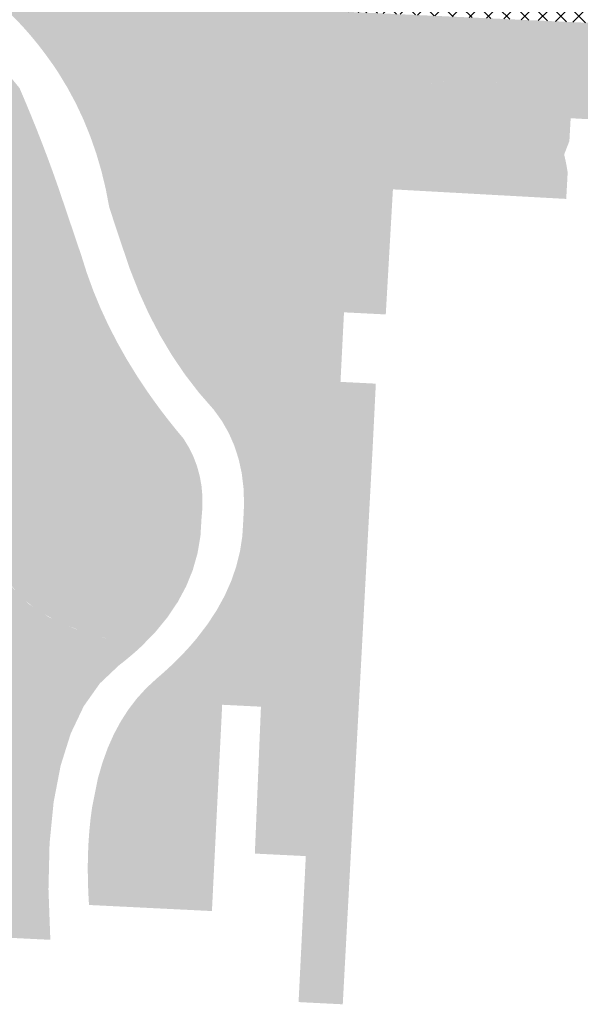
# Model space of a CAD drawing. Header units: millimetres. Extents: x 32690613 to 32694392, y 5343730 to 5344753.
# Tile 8 of 170: x 32692308 to 32692329, y 5344128 to 5344165. Entities that reach past the tile are written whole.
import ezdxf

# ---------------------------------------------------------------- set-up
doc = ezdxf.new("R2010")
doc.units = ezdxf.units.MM
doc.header["$LTSCALE"] = 0.01
doc.layers.add('Gel-Rasengitter', color=105, linetype='Continuous', lineweight=5)
doc.layers.add('Veg-Gehoelzfl_H_gr3m', color=7, linetype='Continuous', lineweight=5, true_color=0xb5ff6b)
doc.layers.add('Veg-Rasen', color=7, linetype='Continuous', lineweight=5, true_color=0xb9f3a0)

msp = doc.modelspace()

# ---------------------------------------------------------------- hatches: boundary and pattern name
at = {"layer": 'Gel-Rasengitter'}
h = msp.add_hatch(dxfattribs=at)
h.set_pattern_fill('ANSI37', color=256, scale=0.15, style=0)
h.set_pattern_definition([(45, (32692692.89605, 5344273.37825), (-0.3367596, 0.3367596), []), (135, (32692692.89605, 5344273.37825), (-0.3367596, -0.3367596), [])])
h.paths.add_polyline_path([(32692294.579, 5344192.192), (32692294.579, 5344192.192, -0.106413), (32692296.655, 5344197.571), (32692296.655, 5344197.571), (32692296.247, 5344197.506), (32692295.872, 5344197.415), (32692295.527, 5344197.304), (32692295.21, 5344197.177), (32692294.918, 5344197.042), (32692294.65, 5344196.903), (32692294.403, 5344196.768), (32692294.175, 5344196.64), (32692293.962, 5344196.525), (32692293.764, 5344196.424), (32692293.577, 5344196.334), (32692293.4, 5344196.256), (32692293.23, 5344196.188), (32692293.066, 5344196.13), (32692292.905, 5344196.08), (32692292.745, 5344196.038), (32692292.583, 5344196.003), (32692292.416, 5344195.973), (32692292.241, 5344195.948), (32692292.053, 5344195.926), (32692291.85, 5344195.907), (32692291.627, 5344195.889), (32692291.381, 5344195.871), (32692291.108, 5344195.853), (32692290.635, 5344186.813), (32692290.169, 5344177.883), (32692289.989, 5344174.387), (32692289.861, 5344171.995), (32692284.489, 5344172.25, 0.413576), (32692276.283, 5344164.804), (32692281.443, 5344164.568, -0.2915), (32692285.17, 5344166.711), (32692330.498, 5344164.646), (32692348.609, 5344163.821), (32692389.016, 5344161.98), (32692393.461, 5344161.804), (32692414.464, 5344160.912), (32692414.557, 5344162.918), (32692350.52, 5344165.7), (32692349.189, 5344165.784), (32692349.335, 5344169.14), (32692330.805, 5344170.053), (32692293.892, 5344171.813), (32692293.97, 5344173.459), (32692293.367, 5344173.487), (32692294.019, 5344187.159), (32692294.042, 5344187.64), (32692294.16, 5344188.698), (32692294.367, 5344190.502), (32692294.428, 5344191.01)])
at = {"layer": 'Veg-Gehoelzfl_H_gr3m', "transparency": 33554687}
for points in [[(32692328.723, 5344158.114), (32692328.726, 5344158.114), (32692328.78, 5344159.097), (32692328.78, 5344159.097), (32692328.78, 5344159.098), (32692328.78, 5344159.099), (32692328.779, 5344159.099), (32692328.779, 5344159.1), (32692328.779, 5344159.1), (32692328.779, 5344159.101), (32692328.779, 5344159.102), (32692328.773, 5344159.142), (32692328.767, 5344159.183), (32692328.76, 5344159.223), (32692328.754, 5344159.263), (32692328.747, 5344159.302), (32692328.74, 5344159.341), (32692328.733, 5344159.381), (32692328.725, 5344159.42), (32692328.718, 5344159.458), (32692328.71, 5344159.497), (32692328.702, 5344159.535), (32692328.694, 5344159.573), (32692328.686, 5344159.61), (32692328.677, 5344159.648), (32692328.669, 5344159.685), (32692328.66, 5344159.722), (32692328.651, 5344159.759), (32692328.642, 5344159.795), (32692328.632, 5344159.832), (32692328.623, 5344159.868), (32692328.613, 5344159.904), (32692328.603, 5344159.939), (32692328.593, 5344159.975), (32692328.583, 5344160.01), (32692328.572, 5344160.044), (32692328.561, 5344160.079), (32692328.551, 5344160.113), (32692328.54, 5344160.148), (32692328.528, 5344160.182), (32692328.517, 5344160.215), (32692328.505, 5344160.249), (32692328.494, 5344160.282), (32692328.482, 5344160.315), (32692328.47, 5344160.347), (32692328.457, 5344160.38), (32692328.445, 5344160.412), (32692328.432, 5344160.444), (32692328.419, 5344160.476), (32692328.406, 5344160.507), (32692328.393, 5344160.539), (32692328.38, 5344160.57), (32692328.366, 5344160.601), (32692328.353, 5344160.631), (32692328.339, 5344160.662), (32692328.325, 5344160.692), (32692328.31, 5344160.721), (32692328.296, 5344160.751), (32692328.281, 5344160.781), (32692328.266, 5344160.81), (32692328.251, 5344160.839), (32692328.236, 5344160.867), (32692328.221, 5344160.896), (32692328.205, 5344160.924), (32692328.189, 5344160.952), (32692328.173, 5344160.98), (32692328.157, 5344161.007), (32692328.141, 5344161.034), (32692328.124, 5344161.061), (32692328.108, 5344161.088), (32692328.091, 5344161.115), (32692328.074, 5344161.141), (32692328.057, 5344161.167), (32692328.039, 5344161.193), (32692328.022, 5344161.218), (32692328.004, 5344161.244), (32692327.986, 5344161.269), (32692327.968, 5344161.294), (32692327.95, 5344161.318), (32692327.931, 5344161.343), (32692327.912, 5344161.367), (32692327.894, 5344161.391), (32692327.875, 5344161.414), (32692327.855, 5344161.438), (32692327.836, 5344161.461), (32692327.816, 5344161.484), (32692327.797, 5344161.507), (32692327.777, 5344161.529), (32692327.757, 5344161.551), (32692327.736, 5344161.573), (32692327.716, 5344161.595), (32692327.695, 5344161.617), (32692327.674, 5344161.638), (32692327.653, 5344161.659), (32692327.632, 5344161.68), (32692327.611, 5344161.701), (32692327.589, 5344161.721), (32692327.567, 5344161.741), (32692327.545, 5344161.761), (32692327.523, 5344161.78), (32692327.501, 5344161.8), (32692327.478, 5344161.819), (32692327.456, 5344161.838), (32692327.433, 5344161.857), (32692327.41, 5344161.875), (32692327.387, 5344161.893), (32692327.363, 5344161.911), (32692327.34, 5344161.929), (32692327.316, 5344161.946), (32692327.292, 5344161.964), (32692327.268, 5344161.981), (32692327.243, 5344161.997), (32692327.219, 5344162.014), (32692327.194, 5344162.03), (32692327.169, 5344162.046), (32692327.144, 5344162.062), (32692327.119, 5344162.078), (32692327.094, 5344162.093), (32692327.068, 5344162.108), (32692327.042, 5344162.123), (32692327.016, 5344162.138), (32692326.99, 5344162.152), (32692326.964, 5344162.166), (32692326.937, 5344162.18), (32692326.911, 5344162.194), (32692326.884, 5344162.207), (32692326.857, 5344162.221), (32692326.83, 5344162.234), (32692326.802, 5344162.246), (32692326.775, 5344162.259), (32692326.747, 5344162.271), (32692326.719, 5344162.283), (32692326.691, 5344162.295), (32692326.662, 5344162.306), (32692326.634, 5344162.318), (32692326.605, 5344162.329), (32692326.576, 5344162.34), (32692326.547, 5344162.35), (32692326.518, 5344162.361), (32692326.489, 5344162.371), (32692326.459, 5344162.381), (32692326.429, 5344162.39), (32692326.399, 5344162.4), (32692326.369, 5344162.409), (32692326.339, 5344162.418), (32692326.308, 5344162.426), (32692326.277, 5344162.435), (32692326.247, 5344162.443), (32692326.216, 5344162.451), (32692326.184, 5344162.459), (32692326.153, 5344162.466), (32692326.121, 5344162.473), (32692326.089, 5344162.481), (32692326.057, 5344162.487), (32692326.025, 5344162.494), (32692325.993, 5344162.5), (32692325.96, 5344162.506), (32692325.928, 5344162.512), (32692325.895, 5344162.518), (32692325.862, 5344162.523), (32692325.829, 5344162.528), (32692325.795, 5344162.533), (32692325.762, 5344162.538), (32692325.728, 5344162.542), (32692325.694, 5344162.546), (32692325.66, 5344162.55), (32692325.625, 5344162.554), (32692325.591, 5344162.557), (32692325.556, 5344162.561), (32692325.521, 5344162.564), (32692325.486, 5344162.566), (32692325.451, 5344162.569), (32692325.415, 5344162.571), (32692325.38, 5344162.573), (32692325.344, 5344162.575), (32692325.308, 5344162.576), (32692325.272, 5344162.578), (32692325.236, 5344162.579), (32692325.199, 5344162.58), (32692325.162, 5344162.58), (32692325.125, 5344162.581), (32692325.088, 5344162.581), (32692325.051, 5344162.581), (32692325.014, 5344162.58), (32692324.976, 5344162.58), (32692324.938, 5344162.579), (32692324.9, 5344162.578), (32692324.862, 5344162.576), (32692324.824, 5344162.575), (32692324.785, 5344162.573), (32692324.746, 5344162.571), (32692324.708, 5344162.569), (32692324.668, 5344162.566), (32692324.629, 5344162.564), (32692324.59, 5344162.561), (32692324.55, 5344162.557), (32692324.51, 5344162.554), (32692324.47, 5344162.55), (32692324.43, 5344162.546), (32692324.39, 5344162.542), (32692324.349, 5344162.538), (32692324.309, 5344162.533), (32692324.268, 5344162.528), (32692324.227, 5344162.523), (32692324.185, 5344162.518), (32692324.144, 5344162.512), (32692324.102, 5344162.506), (32692324.06, 5344162.5), (32692324.018, 5344162.494), (32692323.976, 5344162.488), (32692323.934, 5344162.481), (32692323.891, 5344162.474), (32692323.849, 5344162.467), (32692323.806, 5344162.459), (32692323.763, 5344162.451), (32692323.719, 5344162.443), (32692323.676, 5344162.435), (32692323.632, 5344162.427), (32692323.588, 5344162.418), (32692323.544, 5344162.409), (32692323.5, 5344162.4), (32692323.456, 5344162.391), (32692323.411, 5344162.381), (32692323.367, 5344162.371), (32692323.322, 5344162.361), (32692323.277, 5344162.351), (32692323.231, 5344162.34), (32692323.186, 5344162.329), (32692323.141, 5344162.319), (32692323.096, 5344162.308), (32692323.051, 5344162.297), (32692323.007, 5344162.286), (32692322.962, 5344162.275), (32692322.918, 5344162.264), (32692322.874, 5344162.253), (32692322.831, 5344162.242), (32692322.787, 5344162.231), (32692322.743, 5344162.219), (32692322.7, 5344162.208), (32692322.657, 5344162.197), (32692322.614, 5344162.185), (32692322.572, 5344162.174), (32692322.529, 5344162.162), (32692322.487, 5344162.151), (32692322.445, 5344162.139), (32692322.403, 5344162.128), (32692322.361, 5344162.116), (32692322.319, 5344162.104), (32692322.278, 5344162.093), (32692322.237, 5344162.081), (32692322.196, 5344162.069), (32692322.155, 5344162.057), (32692322.114, 5344162.045), (32692322.074, 5344162.033), (32692322.034, 5344162.021), (32692321.993, 5344162.009), (32692321.954, 5344161.997), (32692321.914, 5344161.984), (32692321.874, 5344161.972), (32692321.835, 5344161.96), (32692321.796, 5344161.947), (32692321.757, 5344161.935), (32692321.718, 5344161.923), (32692321.679, 5344161.91), (32692321.641, 5344161.898), (32692321.603, 5344161.885), (32692321.565, 5344161.872), (32692321.527, 5344161.86), (32692321.489, 5344161.847), (32692321.452, 5344161.834), (32692321.414, 5344161.821), (32692321.377, 5344161.808), (32692321.34, 5344161.795), (32692321.303, 5344161.782), (32692321.267, 5344161.769), (32692321.23, 5344161.756), (32692321.194, 5344161.743), (32692321.158, 5344161.73), (32692321.122, 5344161.716), (32692321.087, 5344161.703), (32692321.051, 5344161.69), (32692321.016, 5344161.676), (32692320.981, 5344161.663), (32692320.946, 5344161.649), (32692320.911, 5344161.636), (32692320.877, 5344161.622), (32692320.842, 5344161.608), (32692320.808, 5344161.595), (32692320.774, 5344161.581), (32692320.74, 5344161.567), (32692320.707, 5344161.553), (32692320.673, 5344161.539), (32692320.64, 5344161.525), (32692320.607, 5344161.511), (32692320.574, 5344161.497), (32692320.541, 5344161.483), (32692320.509, 5344161.469), (32692320.477, 5344161.455), (32692320.444, 5344161.441), (32692320.412, 5344161.426), (32692320.381, 5344161.412), (32692320.349, 5344161.398), (32692320.318, 5344161.383), (32692320.286, 5344161.369), (32692320.255, 5344161.354), (32692320.225, 5344161.339), (32692320.194, 5344161.325), (32692320.163, 5344161.31), (32692320.133, 5344161.295), (32692320.103, 5344161.28), (32692320.073, 5344161.266), (32692320.043, 5344161.251), (32692320.014, 5344161.236), (32692319.985, 5344161.221), (32692319.955, 5344161.206), (32692319.926, 5344161.191), (32692319.898, 5344161.175), (32692319.869, 5344161.16), (32692319.84, 5344161.145), (32692319.812, 5344161.13), (32692319.784, 5344161.114), (32692319.756, 5344161.099), (32692319.729, 5344161.083), (32692319.701, 5344161.068), (32692319.674, 5344161.052), (32692319.647, 5344161.037), (32692319.62, 5344161.021), (32692319.593, 5344161.005), (32692319.566, 5344160.99), (32692319.54, 5344160.974), (32692319.514, 5344160.958), (32692319.488, 5344160.942), (32692319.462, 5344160.926), (32692319.436, 5344160.91), (32692319.411, 5344160.894), (32692319.385, 5344160.878), (32692319.36, 5344160.862), (32692319.335, 5344160.846), (32692319.31, 5344160.829), (32692319.286, 5344160.813), (32692319.262, 5344160.797), (32692319.237, 5344160.78), (32692319.213, 5344160.764), (32692319.19, 5344160.747), (32692319.166, 5344160.731), (32692319.142, 5344160.714), (32692319.119, 5344160.697), (32692319.096, 5344160.681), (32692319.073, 5344160.664), (32692319.051, 5344160.647), (32692319.028, 5344160.63), (32692319.006, 5344160.613), (32692318.984, 5344160.597), (32692318.962, 5344160.58), (32692318.94, 5344160.562), (32692318.918, 5344160.545), (32692318.897, 5344160.528), (32692318.876, 5344160.511), (32692318.854, 5344160.494), (32692318.834, 5344160.476), (32692318.813, 5344160.459), (32692318.792, 5344160.442), (32692318.772, 5344160.424), (32692318.752, 5344160.407), (32692318.732, 5344160.389), (32692318.712, 5344160.372), (32692318.693, 5344160.354), (32692318.673, 5344160.336), (32692318.654, 5344160.319), (32692318.635, 5344160.301), (32692318.616, 5344160.283), (32692318.598, 5344160.265), (32692318.579, 5344160.247), (32692318.561, 5344160.229), (32692318.543, 5344160.211), (32692318.525, 5344160.193), (32692318.507, 5344160.175), (32692318.49, 5344160.157), (32692318.472, 5344160.138), (32692318.455, 5344160.12), (32692318.438, 5344160.102), (32692318.422, 5344160.083), (32692318.405, 5344160.065), (32692318.389, 5344160.046), (32692318.372, 5344160.028), (32692318.356, 5344160.009), (32692318.34, 5344159.991), (32692318.325, 5344159.972), (32692318.309, 5344159.953), (32692318.294, 5344159.934), (32692318.279, 5344159.916), (32692318.264, 5344159.897), (32692318.249, 5344159.878), (32692318.235, 5344159.859), (32692318.22, 5344159.84), (32692318.206, 5344159.821), (32692318.192, 5344159.801), (32692318.178, 5344159.782), (32692318.164, 5344159.763), (32692318.151, 5344159.744), (32692318.138, 5344159.724), (32692318.125, 5344159.705), (32692318.112, 5344159.686), (32692318.099, 5344159.666), (32692318.087, 5344159.647), (32692318.074, 5344159.627), (32692318.062, 5344159.607), (32692318.05, 5344159.588), (32692318.038, 5344159.568), (32692318.027, 5344159.548), (32692318.015, 5344159.528), (32692318.004, 5344159.508), (32692317.993, 5344159.488), (32692317.982, 5344159.468), (32692317.971, 5344159.448), (32692317.961, 5344159.428), (32692317.951, 5344159.408), (32692317.94, 5344159.388), (32692317.93, 5344159.368), (32692317.921, 5344159.347), (32692317.911, 5344159.327), (32692317.902, 5344159.307), (32692317.893, 5344159.286), (32692317.884, 5344159.266), (32692317.875, 5344159.245), (32692317.866, 5344159.225), (32692317.858, 5344159.204), (32692317.849, 5344159.183), (32692317.841, 5344159.163), (32692317.833, 5344159.142), (32692317.826, 5344159.121), (32692317.818, 5344159.1), (32692317.811, 5344159.079), (32692317.803, 5344159.058), (32692317.797, 5344159.037), (32692317.79, 5344159.016), (32692317.783, 5344158.995), (32692317.777, 5344158.974), (32692317.77, 5344158.953), (32692317.764, 5344158.931), (32692317.758, 5344158.91), (32692317.753, 5344158.889), (32692317.747, 5344158.867), (32692317.742, 5344158.846), (32692317.737, 5344158.824), (32692317.732, 5344158.802), (32692317.727, 5344158.781), (32692317.723, 5344158.759), (32692317.718, 5344158.737), (32692317.714, 5344158.716), (32692317.71, 5344158.694), (32692317.706, 5344158.672), (32692317.702, 5344158.65), (32692317.699, 5344158.628), (32692317.696, 5344158.606), (32692317.693, 5344158.584), (32692317.69, 5344158.562), (32692317.687, 5344158.54), (32692317.684, 5344158.517), (32692317.681, 5344158.48), (32692317.677, 5344158.411), (32692317.671, 5344158.311), (32692317.664, 5344158.181), (32692317.655, 5344158.019), (32692317.645, 5344157.827), (32692317.633, 5344157.603), (32692317.621, 5344157.349), (32692317.62, 5344157.326), (32692317.619, 5344157.303), (32692317.618, 5344157.28), (32692317.618, 5344157.258), (32692317.618, 5344157.235), (32692317.618, 5344157.212), (32692317.618, 5344157.189), (32692317.619, 5344157.166), (32692317.619, 5344157.143), (32692317.62, 5344157.12), (32692317.621, 5344157.096), (32692317.622, 5344157.073), (32692317.624, 5344157.05), (32692317.625, 5344157.027), (32692317.627, 5344157.003), (32692317.629, 5344156.98), (32692317.631, 5344156.956), (32692317.633, 5344156.933), (32692317.635, 5344156.91), (32692317.638, 5344156.887), (32692317.64, 5344156.864), (32692317.643, 5344156.841), (32692317.646, 5344156.818), (32692317.649, 5344156.795), (32692317.652, 5344156.772), (32692317.656, 5344156.749), (32692317.659, 5344156.727), (32692317.663, 5344156.704), (32692317.667, 5344156.682), (32692317.671, 5344156.66), (32692317.675, 5344156.637), (32692317.679, 5344156.615), (32692317.683, 5344156.593), (32692317.688, 5344156.571), (32692317.693, 5344156.549), (32692317.697, 5344156.528), (32692317.702, 5344156.506), (32692317.707, 5344156.484), (32692317.713, 5344156.463), (32692317.718, 5344156.441), (32692317.724, 5344156.42), (32692317.729, 5344156.398), (32692317.735, 5344156.377), (32692317.741, 5344156.356), (32692317.747, 5344156.335), (32692317.753, 5344156.314), (32692317.76, 5344156.293), (32692317.766, 5344156.272), (32692317.773, 5344156.252), (32692317.78, 5344156.231), (32692317.787, 5344156.21), (32692317.794, 5344156.19), (32692317.801, 5344156.17), (32692317.809, 5344156.149), (32692317.816, 5344156.129), (32692317.824, 5344156.109), (32692317.832, 5344156.089), (32692317.84, 5344156.069), (32692317.848, 5344156.049), (32692317.856, 5344156.029), (32692317.864, 5344156.01), (32692317.873, 5344155.99), (32692317.882, 5344155.97), (32692317.891, 5344155.951), (32692317.9, 5344155.932), (32692317.909, 5344155.912), (32692317.918, 5344155.893), (32692317.927, 5344155.874), (32692317.937, 5344155.855), (32692317.947, 5344155.836), (32692317.957, 5344155.817), (32692317.967, 5344155.798), (32692317.977, 5344155.78), (32692317.987, 5344155.761), (32692317.998, 5344155.742), (32692318.008, 5344155.724), (32692318.019, 5344155.706), (32692318.03, 5344155.687), (32692318.041, 5344155.669), (32692318.052, 5344155.651), (32692318.063, 5344155.633), (32692318.075, 5344155.615), (32692318.086, 5344155.597), (32692318.098, 5344155.579), (32692318.11, 5344155.562), (32692318.122, 5344155.544), (32692318.134, 5344155.527), (32692318.146, 5344155.509), (32692318.159, 5344155.492), (32692318.172, 5344155.475), (32692318.184, 5344155.457), (32692318.197, 5344155.44), (32692318.21, 5344155.423), (32692318.223, 5344155.406), (32692318.237, 5344155.389), (32692318.25, 5344155.373), (32692318.264, 5344155.356), (32692318.278, 5344155.339), (32692318.292, 5344155.323), (32692318.306, 5344155.306), (32692318.32, 5344155.29), (32692318.334, 5344155.274), (32692318.349, 5344155.258), (32692318.363, 5344155.242), (32692318.378, 5344155.226), (32692318.393, 5344155.21), (32692318.408, 5344155.194), (32692318.423, 5344155.178), (32692318.439, 5344155.162), (32692318.454, 5344155.147), (32692318.47, 5344155.131), (32692318.486, 5344155.116), (32692318.502, 5344155.1), (32692318.518, 5344155.085), (32692318.534, 5344155.07), (32692318.55, 5344155.055), (32692318.567, 5344155.04), (32692318.583, 5344155.025), (32692318.6, 5344155.01), (32692318.617, 5344154.995), (32692318.634, 5344154.981), (32692318.652, 5344154.966), (32692318.669, 5344154.952), (32692318.686, 5344154.937), (32692318.704, 5344154.923), (32692318.722, 5344154.909), (32692318.74, 5344154.895), (32692318.758, 5344154.88), (32692318.776, 5344154.866), (32692318.795, 5344154.853), (32692318.813, 5344154.839), (32692318.832, 5344154.825), (32692318.851, 5344154.811), (32692318.87, 5344154.798), (32692318.889, 5344154.784), (32692318.908, 5344154.771), (32692318.927, 5344154.758), (32692318.947, 5344154.744), (32692318.967, 5344154.731), (32692318.987, 5344154.718), (32692319.007, 5344154.705), (32692319.027, 5344154.692), (32692319.047, 5344154.679), (32692319.067, 5344154.667), (32692319.088, 5344154.654), (32692319.109, 5344154.641), (32692319.13, 5344154.629), (32692319.151, 5344154.617), (32692319.172, 5344154.604), (32692319.193, 5344154.592), (32692319.214, 5344154.58), (32692319.236, 5344154.568), (32692319.258, 5344154.556), (32692319.28, 5344154.544), (32692319.302, 5344154.532), (32692319.324, 5344154.52), (32692319.346, 5344154.509), (32692319.368, 5344154.497), (32692319.391, 5344154.486), (32692319.414, 5344154.474), (32692319.437, 5344154.463), (32692319.46, 5344154.452), (32692319.483, 5344154.441), (32692319.506, 5344154.43), (32692319.53, 5344154.419), (32692319.553, 5344154.408), (32692319.577, 5344154.397), (32692319.601, 5344154.386), (32692319.625, 5344154.376), (32692319.649, 5344154.365), (32692319.673, 5344154.355), (32692319.698, 5344154.344), (32692319.722, 5344154.334), (32692319.747, 5344154.324), (32692319.772, 5344154.314), (32692319.797, 5344154.303), (32692319.822, 5344154.294), (32692319.848, 5344154.284), (32692319.873, 5344154.274), (32692319.899, 5344154.264), (32692319.925, 5344154.255), (32692319.951, 5344154.245), (32692319.977, 5344154.236), (32692320.003, 5344154.226), (32692320.029, 5344154.217), (32692320.056, 5344154.208), (32692320.082, 5344154.199), (32692320.109, 5344154.19), (32692320.136, 5344154.181), (32692320.163, 5344154.172), (32692320.19, 5344154.163), (32692320.218, 5344154.154), (32692320.245, 5344154.146), (32692320.273, 5344154.137), (32692320.301, 5344154.129), (32692320.329, 5344154.12), (32692320.357, 5344154.112), (32692320.385, 5344154.104), (32692320.413, 5344154.096), (32692320.442, 5344154.088), (32692320.47, 5344154.08), (32692320.499, 5344154.072), (32692320.528, 5344154.064), (32692320.557, 5344154.056), (32692320.586, 5344154.049), (32692320.616, 5344154.041), (32692320.645, 5344154.034), (32692320.675, 5344154.026), (32692320.705, 5344154.019), (32692320.735, 5344154.012), (32692320.765, 5344154.005), (32692320.795, 5344153.998), (32692320.826, 5344153.991), (32692320.856, 5344153.984), (32692320.887, 5344153.977), (32692320.918, 5344153.971), (32692320.949, 5344153.964), (32692320.98, 5344153.957), (32692321.011, 5344153.951), (32692321.042, 5344153.945), (32692321.074, 5344153.938), (32692321.106, 5344153.932), (32692321.138, 5344153.926), (32692321.169, 5344153.92), (32692321.202, 5344153.914), (32692321.234, 5344153.908), (32692321.266, 5344153.903), (32692321.299, 5344153.897), (32692321.332, 5344153.891), (32692321.364, 5344153.886), (32692321.397, 5344153.88), (32692321.431, 5344153.875), (32692321.464, 5344153.87), (32692321.497, 5344153.865), (32692321.531, 5344153.86), (32692321.565, 5344153.855), (32692321.598, 5344153.85), (32692321.632, 5344153.845), (32692321.667, 5344153.84), (32692321.701, 5344153.835), (32692321.735, 5344153.831), (32692321.77, 5344153.826), (32692321.805, 5344153.822), (32692321.84, 5344153.818), (32692321.875, 5344153.813), (32692321.91, 5344153.809), (32692321.945, 5344153.805), (32692321.981, 5344153.801), (32692321.981, 5344153.801), (32692321.982, 5344153.801), (32692321.983, 5344153.801), (32692321.984, 5344153.801), (32692321.985, 5344153.801), (32692321.986, 5344153.801), (32692321.986, 5344153.8), (32692321.987, 5344153.8), (32692322.254, 5344158.471)], [(32692320.381, 5344128.041), (32692321.493, 5344148.747), (32692321.616, 5344151.216), (32692320.296, 5344151.283), (32692319.583, 5344147.555), (32692319.369, 5344146.567), (32692319.179, 5344145.713), (32692318.938, 5344144.804), (32692318.544, 5344143.973), (32692318.078, 5344143.352), (32692317.591, 5344142.893), (32692317.068, 5344142.525), (32692316.246, 5344142.111), (32692315.526, 5344141.859), (32692314.93, 5344141.71), (32692314.767, 5344141.516), (32692314.596, 5344141.324), (32692314.418, 5344141.133), (32692314.233, 5344140.943), (32692314.04, 5344140.754), (32692313.841, 5344140.566), (32692313.633, 5344140.379), (32692313.419, 5344140.194), (32692313.04, 5344139.844), (32692312.692, 5344139.461), (32692312.374, 5344139.046), (32692312.087, 5344138.598), (32692311.829, 5344138.118), (32692311.602, 5344137.605), (32692311.405, 5344137.059), (32692311.238, 5344136.481), (32692311.022, 5344135.409), (32692310.966, 5344134.996), (32692310.922, 5344134.57), (32692310.889, 5344134.132), (32692310.868, 5344133.681), (32692310.859, 5344133.218), (32692310.862, 5344132.741), (32692310.877, 5344132.252), (32692310.904, 5344131.75), (32692315.495, 5344131.523), (32692315.878, 5344139.226), (32692317.326, 5344139.154), (32692317.098, 5344133.669), (32692319.001, 5344133.575), (32692318.731, 5344128.124)], [(32692306.049, 5344148.971), (32692305.028, 5344128.81), (32692306.223, 5344128.75), (32692306.336, 5344130.604), (32692309.461, 5344130.449), (32692309.391, 5344132.337), (32692309.432, 5344134.052), (32692309.584, 5344135.593), (32692309.847, 5344136.96), (32692310.223, 5344138.154), (32692310.709, 5344139.174), (32692311.307, 5344140.02), (32692312.016, 5344140.692), (32692312.131, 5344140.781), (32692312.245, 5344140.871), (32692312.355, 5344140.962), (32692312.464, 5344141.053), (32692312.57, 5344141.144), (32692312.675, 5344141.236), (32692312.777, 5344141.329), (32692312.877, 5344141.422), (32692311.532, 5344141.706), (32692310.379, 5344142.063), (32692309.417, 5344142.492), (32692308.647, 5344142.995), (32692308.068, 5344143.572), (32692307.68, 5344144.221), (32692307.485, 5344144.944), (32692307.48, 5344145.74), (32692307.517, 5344146.331), (32692307.493, 5344146.869), (32692307.406, 5344147.353), (32692307.258, 5344147.784), (32692307.049, 5344148.161), (32692306.777, 5344148.485), (32692306.444, 5344148.755)]]:
    msp.add_hatch(color=256, dxfattribs=at).paths.add_polyline_path(points)
at = {"layer": 'Veg-Rasen', "transparency": 33554687}
for points in [[(32692389.016, 5344161.98), (32692383.898, 5344162.213), (32692307.204, 5344165.707), (32692307.52, 5344165.442), (32692307.83, 5344165.16), (32692308.133, 5344164.864), (32692308.429, 5344164.551), (32692308.718, 5344164.223), (32692309.001, 5344163.879), (32692309.276, 5344163.52), (32692309.545, 5344163.145), (32692323.684, 5344162.437), (32692323.779, 5344162.454), (32692323.872, 5344162.471), (32692323.957, 5344162.485), (32692324.039, 5344162.497), (32692324.123, 5344162.51), (32692324.206, 5344162.521), (32692324.288, 5344162.531), (32692324.37, 5344162.54), (32692324.45, 5344162.548), (32692324.53, 5344162.556), (32692324.61, 5344162.562), (32692324.688, 5344162.568), (32692324.766, 5344162.572), (32692324.843, 5344162.576), (32692324.919, 5344162.578), (32692324.995, 5344162.58), (32692325.07, 5344162.581), (32692325.144, 5344162.581), (32692325.217, 5344162.579), (32692325.308, 5344162.577), (32692325.416, 5344162.571), (32692325.521, 5344162.564), (32692325.625, 5344162.554), (32692325.728, 5344162.542), (32692325.829, 5344162.528), (32692325.928, 5344162.512), (32692326.026, 5344162.494), (32692326.121, 5344162.474), (32692326.216, 5344162.451), (32692326.308, 5344162.427), (32692326.399, 5344162.4), (32692326.488, 5344162.371), (32692326.568, 5344162.343), (32692326.641, 5344162.315), (32692326.714, 5344162.285), (32692382.707, 5344159.482), (32692382.321, 5344152.885), (32692389.898, 5344152.446), (32692389.898, 5344152.448), (32692391.069, 5344152.387), (32692391.142, 5344152.905), (32692391.231, 5344154.729), (32692388.712, 5344154.799)], [(32692307.354, 5344152.035), (32692306.207, 5344152.093), (32692306.05, 5344148.98), (32692306.132, 5344148.942), (32692306.212, 5344148.901), (32692306.291, 5344148.857), (32692306.368, 5344148.81), (32692306.443, 5344148.761), (32692306.517, 5344148.708), (32692306.588, 5344148.653), (32692306.657, 5344148.595), (32692306.752, 5344148.509), (32692306.842, 5344148.418), (32692306.926, 5344148.323), (32692307.005, 5344148.223), (32692307.078, 5344148.117), (32692307.145, 5344148.007), (32692307.207, 5344147.892), (32692307.263, 5344147.773), (32692307.265, 5344147.769), (32692307.267, 5344147.765), (32692307.269, 5344147.761), (32692307.27, 5344147.757), (32692307.272, 5344147.753), (32692307.274, 5344147.749), (32692307.276, 5344147.745), (32692307.277, 5344147.741), (32692307.277, 5344147.741), (32692307.278, 5344147.739), (32692307.278, 5344147.739), (32692307.329, 5344147.609), (32692307.373, 5344147.473), (32692307.412, 5344147.333), (32692307.444, 5344147.187), (32692307.471, 5344147.036), (32692307.492, 5344146.88), (32692307.506, 5344146.719), (32692307.515, 5344146.553), (32692307.529, 5344146.371), (32692307.537, 5344146.189), (32692307.54, 5344146.007), (32692307.537, 5344145.824), (32692307.528, 5344145.642), (32692307.514, 5344145.461), (32692307.494, 5344145.279), (32692307.468, 5344145.099), (32692307.601, 5344144.432), (32692307.889, 5344143.824), (32692308.332, 5344143.275), (32692308.931, 5344142.786), (32692309.684, 5344142.356), (32692310.593, 5344141.986), (32692311.657, 5344141.674), (32692312.877, 5344141.422), (32692313.394, 5344141.954), (32692313.843, 5344142.503), (32692314.223, 5344143.071), (32692314.536, 5344143.656), (32692314.781, 5344144.26), (32692314.957, 5344144.882), (32692315.066, 5344145.521), (32692315.106, 5344146.179), (32692315.14, 5344146.594), (32692315.141, 5344146.997), (32692315.107, 5344147.387), (32692315.04, 5344147.766), (32692314.939, 5344148.133), (32692314.805, 5344148.488), (32692314.636, 5344148.832), (32692314.434, 5344149.163), (32692314.257, 5344149.375), (32692314.084, 5344149.587), (32692313.914, 5344149.8), (32692313.748, 5344150.013), (32692313.585, 5344150.227), (32692313.426, 5344150.442), (32692313.271, 5344150.657), (32692313.119, 5344150.872), (32692312.702, 5344151.496), (32692312.314, 5344152.125), (32692311.957, 5344152.759), (32692311.629, 5344153.397), (32692311.332, 5344154.04), (32692311.064, 5344154.687), (32692310.827, 5344155.339), (32692310.619, 5344155.996), (32692309.878, 5344158.188), (32692309.716, 5344158.663), (32692309.544, 5344159.147), (32692309.363, 5344159.641), (32692309.172, 5344160.144), (32692308.972, 5344160.656), (32692308.762, 5344161.178), (32692308.542, 5344161.709), (32692308.313, 5344162.249), (32692308.245, 5344162.333), (32692308.177, 5344162.416), (32692308.109, 5344162.498), (32692308.041, 5344162.579), (32692307.974, 5344162.659), (32692307.906, 5344162.738), (32692307.839, 5344162.817), (32692307.771, 5344162.894), (32692307.453, 5344163.25), (32692298.621, 5344163.707), (32692294.99, 5344163.873), (32692294.983, 5344163.342), (32692296.581, 5344163.262), (32692296.445, 5344160.745), (32692297.455, 5344160.788), (32692297.846, 5344160.804), (32692298.237, 5344160.815), (32692298.627, 5344160.824), (32692299.018, 5344160.828), (32692299.409, 5344160.83), (32692299.8, 5344160.827), (32692300.191, 5344160.822), (32692300.581, 5344160.813), (32692300.635, 5344160.811), (32692301.014, 5344160.806), (32692301.393, 5344160.792), (32692301.771, 5344160.77), (32692302.149, 5344160.739), (32692302.526, 5344160.7), (32692302.902, 5344160.652), (32692303.277, 5344160.596), (32692303.65, 5344160.531), (32692303.954, 5344160.471), (32692304.255, 5344160.401), (32692304.555, 5344160.323), (32692304.852, 5344160.236), (32692305.147, 5344160.141), (32692305.439, 5344160.037), (32692305.727, 5344159.924), (32692306.012, 5344159.804), (32692306.263, 5344159.676), (32692306.497, 5344159.521), (32692306.713, 5344159.341), (32692306.906, 5344159.138), (32692307.076, 5344158.914), (32692307.219, 5344158.672), (32692307.335, 5344158.416), (32692307.42, 5344158.148), (32692307.437, 5344157.939), (32692307.445, 5344157.729), (32692307.444, 5344157.519), (32692307.436, 5344157.31), (32692307.418, 5344157.101), (32692307.393, 5344156.892), (32692307.359, 5344156.685), (32692307.317, 5344156.479), (32692307.28, 5344156.288), (32692307.234, 5344156.097), (32692307.181, 5344155.909), (32692307.12, 5344155.724), (32692307.05, 5344155.541), (32692306.973, 5344155.361), (32692306.889, 5344155.185), (32692306.797, 5344155.012), (32692306.771, 5344154.968), (32692306.744, 5344154.925), (32692306.716, 5344154.882), (32692306.687, 5344154.84), (32692306.657, 5344154.798), (32692306.627, 5344154.758), (32692306.595, 5344154.717), (32692306.562, 5344154.678), (32692307.484, 5344154.632)], [(32692314.93, 5344141.71), (32692315.526, 5344141.859), (32692316.246, 5344142.111), (32692317.068, 5344142.525), (32692317.591, 5344142.893), (32692318.078, 5344143.352), (32692318.544, 5344143.973), (32692318.938, 5344144.804), (32692319.179, 5344145.713), (32692319.369, 5344146.567), (32692319.583, 5344147.555), (32692320.296, 5344151.283), (32692320.427, 5344153.879), (32692321.981, 5344153.801), (32692321.945, 5344153.805), (32692321.91, 5344153.809), (32692321.875, 5344153.813), (32692321.84, 5344153.818), (32692321.805, 5344153.822), (32692321.77, 5344153.826), (32692321.735, 5344153.831), (32692321.701, 5344153.835), (32692321.667, 5344153.84), (32692321.632, 5344153.845), (32692321.598, 5344153.85), (32692321.565, 5344153.855), (32692321.531, 5344153.86), (32692321.497, 5344153.865), (32692321.464, 5344153.87), (32692321.431, 5344153.875), (32692321.397, 5344153.88), (32692321.364, 5344153.886), (32692321.332, 5344153.891), (32692321.299, 5344153.897), (32692321.266, 5344153.903), (32692321.234, 5344153.908), (32692321.202, 5344153.914), (32692321.169, 5344153.92), (32692321.138, 5344153.926), (32692321.106, 5344153.932), (32692321.074, 5344153.938), (32692321.042, 5344153.945), (32692321.011, 5344153.951), (32692320.98, 5344153.957), (32692320.949, 5344153.964), (32692320.918, 5344153.971), (32692320.887, 5344153.977), (32692320.856, 5344153.984), (32692320.826, 5344153.991), (32692320.795, 5344153.998), (32692320.765, 5344154.005), (32692320.735, 5344154.012), (32692320.705, 5344154.019), (32692320.675, 5344154.026), (32692320.645, 5344154.034), (32692320.616, 5344154.041), (32692320.586, 5344154.049), (32692320.557, 5344154.056), (32692320.528, 5344154.064), (32692320.499, 5344154.072), (32692320.47, 5344154.08), (32692320.442, 5344154.088), (32692320.413, 5344154.096), (32692320.385, 5344154.104), (32692320.357, 5344154.112), (32692320.329, 5344154.12), (32692320.301, 5344154.129), (32692320.273, 5344154.137), (32692320.245, 5344154.146), (32692320.218, 5344154.154), (32692320.19, 5344154.163), (32692320.163, 5344154.172), (32692320.136, 5344154.181), (32692320.109, 5344154.19), (32692320.082, 5344154.199), (32692320.056, 5344154.208), (32692320.029, 5344154.217), (32692320.003, 5344154.226), (32692319.977, 5344154.236), (32692319.951, 5344154.245), (32692319.925, 5344154.255), (32692319.899, 5344154.264), (32692319.873, 5344154.274), (32692319.848, 5344154.284), (32692319.822, 5344154.294), (32692319.797, 5344154.303), (32692319.772, 5344154.314), (32692319.747, 5344154.324), (32692319.722, 5344154.334), (32692319.698, 5344154.344), (32692319.673, 5344154.355), (32692319.649, 5344154.365), (32692319.625, 5344154.376), (32692319.601, 5344154.386), (32692319.577, 5344154.397), (32692319.553, 5344154.408), (32692319.53, 5344154.419), (32692319.506, 5344154.43), (32692319.483, 5344154.441), (32692319.46, 5344154.452), (32692319.437, 5344154.463), (32692319.414, 5344154.474), (32692319.391, 5344154.486), (32692319.368, 5344154.497), (32692319.346, 5344154.509), (32692319.324, 5344154.52), (32692319.302, 5344154.532), (32692319.28, 5344154.544), (32692319.258, 5344154.556), (32692319.236, 5344154.568), (32692319.214, 5344154.58), (32692319.193, 5344154.592), (32692319.172, 5344154.604), (32692319.151, 5344154.617), (32692319.13, 5344154.629), (32692319.109, 5344154.641), (32692319.088, 5344154.654), (32692319.067, 5344154.667), (32692319.047, 5344154.679), (32692319.027, 5344154.692), (32692319.007, 5344154.705), (32692318.987, 5344154.718), (32692318.967, 5344154.731), (32692318.947, 5344154.744), (32692318.927, 5344154.758), (32692318.908, 5344154.771), (32692318.889, 5344154.784), (32692318.87, 5344154.798), (32692318.851, 5344154.811), (32692318.832, 5344154.825), (32692318.813, 5344154.839), (32692318.795, 5344154.853), (32692318.776, 5344154.866), (32692318.758, 5344154.88), (32692318.74, 5344154.895), (32692318.722, 5344154.909), (32692318.704, 5344154.923), (32692318.686, 5344154.937), (32692318.669, 5344154.952), (32692318.652, 5344154.966), (32692318.634, 5344154.981), (32692318.617, 5344154.995), (32692318.6, 5344155.01), (32692318.583, 5344155.025), (32692318.567, 5344155.04), (32692318.55, 5344155.055), (32692318.534, 5344155.07), (32692318.518, 5344155.085), (32692318.502, 5344155.1), (32692318.486, 5344155.116), (32692318.47, 5344155.131), (32692318.454, 5344155.147), (32692318.439, 5344155.162), (32692318.423, 5344155.178), (32692318.408, 5344155.194), (32692318.393, 5344155.21), (32692318.378, 5344155.226), (32692318.363, 5344155.242), (32692318.349, 5344155.258), (32692318.334, 5344155.274), (32692318.32, 5344155.29), (32692318.306, 5344155.306), (32692318.292, 5344155.323), (32692318.278, 5344155.339), (32692318.264, 5344155.356), (32692318.25, 5344155.373), (32692318.237, 5344155.389), (32692318.223, 5344155.406), (32692318.21, 5344155.423), (32692318.197, 5344155.44), (32692318.184, 5344155.457), (32692318.172, 5344155.475), (32692318.159, 5344155.492), (32692318.146, 5344155.509), (32692318.134, 5344155.527), (32692318.122, 5344155.544), (32692318.11, 5344155.562), (32692318.098, 5344155.579), (32692318.086, 5344155.597), (32692318.075, 5344155.615), (32692318.063, 5344155.633), (32692318.052, 5344155.651), (32692318.041, 5344155.669), (32692318.03, 5344155.687), (32692318.019, 5344155.706), (32692318.008, 5344155.724), (32692317.998, 5344155.742), (32692317.987, 5344155.761), (32692317.977, 5344155.78), (32692317.967, 5344155.798), (32692317.957, 5344155.817), (32692317.947, 5344155.836), (32692317.937, 5344155.855), (32692317.927, 5344155.874), (32692317.918, 5344155.893), (32692317.909, 5344155.912), (32692317.9, 5344155.932), (32692317.891, 5344155.951), (32692317.882, 5344155.97), (32692317.873, 5344155.99), (32692317.864, 5344156.01), (32692317.856, 5344156.029), (32692317.848, 5344156.049), (32692317.84, 5344156.069), (32692317.832, 5344156.089), (32692317.824, 5344156.109), (32692317.816, 5344156.129), (32692317.809, 5344156.149), (32692317.801, 5344156.17), (32692317.794, 5344156.19), (32692317.787, 5344156.21), (32692317.78, 5344156.231), (32692317.773, 5344156.252), (32692317.766, 5344156.272), (32692317.76, 5344156.293), (32692317.753, 5344156.314), (32692317.747, 5344156.335), (32692317.741, 5344156.356), (32692317.735, 5344156.377), (32692317.729, 5344156.398), (32692317.724, 5344156.42), (32692317.718, 5344156.441), (32692317.713, 5344156.463), (32692317.707, 5344156.484), (32692317.702, 5344156.506), (32692317.697, 5344156.528), (32692317.693, 5344156.549), (32692317.688, 5344156.571), (32692317.683, 5344156.593), (32692317.679, 5344156.615), (32692317.675, 5344156.637), (32692317.671, 5344156.66), (32692317.667, 5344156.682), (32692317.663, 5344156.704), (32692317.659, 5344156.727), (32692317.656, 5344156.749), (32692317.652, 5344156.772), (32692317.649, 5344156.795), (32692317.646, 5344156.818), (32692317.643, 5344156.841), (32692317.64, 5344156.864), (32692317.638, 5344156.887), (32692317.635, 5344156.91), (32692317.633, 5344156.933), (32692317.631, 5344156.956), (32692317.629, 5344156.98), (32692317.627, 5344157.003), (32692317.625, 5344157.027), (32692317.624, 5344157.05), (32692317.622, 5344157.073), (32692317.621, 5344157.096), (32692317.62, 5344157.12), (32692317.619, 5344157.143), (32692317.619, 5344157.166), (32692317.618, 5344157.189), (32692317.618, 5344157.212), (32692317.618, 5344157.235), (32692317.618, 5344157.258), (32692317.618, 5344157.28), (32692317.619, 5344157.303), (32692317.62, 5344157.326), (32692317.621, 5344157.349), (32692317.633, 5344157.603), (32692317.645, 5344157.827), (32692317.655, 5344158.019), (32692317.664, 5344158.181), (32692317.671, 5344158.311), (32692317.677, 5344158.411), (32692317.681, 5344158.48), (32692317.684, 5344158.517), (32692317.687, 5344158.54), (32692317.69, 5344158.562), (32692317.693, 5344158.584), (32692317.696, 5344158.606), (32692317.699, 5344158.628), (32692317.702, 5344158.65), (32692317.706, 5344158.672), (32692317.71, 5344158.694), (32692317.714, 5344158.716), (32692317.718, 5344158.737), (32692317.723, 5344158.759), (32692317.727, 5344158.781), (32692317.732, 5344158.802), (32692317.737, 5344158.824), (32692317.742, 5344158.846), (32692317.747, 5344158.867), (32692317.753, 5344158.889), (32692317.758, 5344158.91), (32692317.764, 5344158.931), (32692317.77, 5344158.953), (32692317.777, 5344158.974), (32692317.783, 5344158.995), (32692317.79, 5344159.016), (32692317.797, 5344159.037), (32692317.803, 5344159.058), (32692317.811, 5344159.079), (32692317.818, 5344159.1), (32692317.826, 5344159.121), (32692317.833, 5344159.142), (32692317.841, 5344159.163), (32692317.849, 5344159.183), (32692317.858, 5344159.204), (32692317.866, 5344159.225), (32692317.875, 5344159.245), (32692317.884, 5344159.266), (32692317.893, 5344159.286), (32692317.902, 5344159.307), (32692317.911, 5344159.327), (32692317.921, 5344159.347), (32692317.93, 5344159.368), (32692317.94, 5344159.388), (32692317.951, 5344159.408), (32692317.961, 5344159.428), (32692317.971, 5344159.448), (32692317.982, 5344159.468), (32692317.993, 5344159.488), (32692318.004, 5344159.508), (32692318.015, 5344159.528), (32692318.027, 5344159.548), (32692318.038, 5344159.568), (32692318.05, 5344159.588), (32692318.062, 5344159.607), (32692318.074, 5344159.627), (32692318.087, 5344159.647), (32692318.099, 5344159.666), (32692318.112, 5344159.686), (32692318.125, 5344159.705), (32692318.138, 5344159.724), (32692318.151, 5344159.744), (32692318.164, 5344159.763), (32692318.178, 5344159.782), (32692318.192, 5344159.801), (32692318.206, 5344159.821), (32692318.22, 5344159.84), (32692318.235, 5344159.859), (32692318.249, 5344159.878), (32692318.264, 5344159.897), (32692318.279, 5344159.916), (32692318.294, 5344159.934), (32692318.309, 5344159.953), (32692318.325, 5344159.972), (32692318.34, 5344159.991), (32692318.356, 5344160.009), (32692318.372, 5344160.028), (32692318.389, 5344160.046), (32692318.405, 5344160.065), (32692318.422, 5344160.083), (32692318.438, 5344160.102), (32692318.455, 5344160.12), (32692318.472, 5344160.138), (32692318.49, 5344160.157), (32692318.507, 5344160.175), (32692318.525, 5344160.193), (32692318.543, 5344160.211), (32692318.561, 5344160.229), (32692318.579, 5344160.247), (32692318.598, 5344160.265), (32692318.616, 5344160.283), (32692318.635, 5344160.301), (32692318.654, 5344160.319), (32692318.673, 5344160.336), (32692318.693, 5344160.354), (32692318.712, 5344160.372), (32692318.732, 5344160.389), (32692318.752, 5344160.407), (32692318.772, 5344160.424), (32692318.792, 5344160.442), (32692318.813, 5344160.459), (32692318.834, 5344160.476), (32692318.854, 5344160.494), (32692318.876, 5344160.511), (32692318.897, 5344160.528), (32692318.918, 5344160.545), (32692318.94, 5344160.562), (32692318.962, 5344160.58), (32692318.984, 5344160.597), (32692319.006, 5344160.613), (32692319.028, 5344160.63), (32692319.051, 5344160.647), (32692319.073, 5344160.664), (32692319.096, 5344160.681), (32692319.119, 5344160.697), (32692319.142, 5344160.714), (32692319.166, 5344160.731), (32692319.19, 5344160.747), (32692319.213, 5344160.764), (32692319.237, 5344160.78), (32692319.262, 5344160.797), (32692319.286, 5344160.813), (32692319.31, 5344160.829), (32692319.335, 5344160.846), (32692319.36, 5344160.862), (32692319.385, 5344160.878), (32692319.411, 5344160.894), (32692319.436, 5344160.91), (32692319.462, 5344160.926), (32692319.488, 5344160.942), (32692319.514, 5344160.958), (32692319.54, 5344160.974), (32692319.566, 5344160.99), (32692319.593, 5344161.005), (32692319.62, 5344161.021), (32692319.647, 5344161.037), (32692319.674, 5344161.052), (32692319.701, 5344161.068), (32692319.729, 5344161.083), (32692319.756, 5344161.099), (32692319.784, 5344161.114), (32692319.812, 5344161.13), (32692319.84, 5344161.145), (32692319.869, 5344161.16), (32692319.898, 5344161.175), (32692319.926, 5344161.191), (32692319.955, 5344161.206), (32692319.985, 5344161.221), (32692320.014, 5344161.236), (32692320.043, 5344161.251), (32692320.073, 5344161.266), (32692320.103, 5344161.28), (32692320.133, 5344161.295), (32692320.163, 5344161.31), (32692320.194, 5344161.325), (32692320.225, 5344161.339), (32692320.255, 5344161.354), (32692320.286, 5344161.369), (32692320.318, 5344161.383), (32692320.349, 5344161.398), (32692320.381, 5344161.412), (32692320.412, 5344161.426), (32692320.444, 5344161.441), (32692320.477, 5344161.455), (32692320.509, 5344161.469), (32692320.541, 5344161.483), (32692320.574, 5344161.497), (32692320.607, 5344161.511), (32692320.64, 5344161.525), (32692320.673, 5344161.539), (32692320.707, 5344161.553), (32692320.74, 5344161.567), (32692320.774, 5344161.581), (32692320.808, 5344161.595), (32692320.842, 5344161.608), (32692320.877, 5344161.622), (32692320.911, 5344161.636), (32692320.946, 5344161.649), (32692320.981, 5344161.663), (32692321.016, 5344161.676), (32692321.051, 5344161.69), (32692321.087, 5344161.703), (32692321.122, 5344161.716), (32692321.158, 5344161.73), (32692321.194, 5344161.743), (32692321.23, 5344161.756), (32692321.267, 5344161.769), (32692321.303, 5344161.782), (32692321.34, 5344161.795), (32692321.377, 5344161.808), (32692321.414, 5344161.821), (32692321.452, 5344161.834), (32692321.489, 5344161.847), (32692321.527, 5344161.86), (32692321.565, 5344161.872), (32692321.603, 5344161.885), (32692321.641, 5344161.898), (32692321.679, 5344161.91), (32692321.718, 5344161.923), (32692321.757, 5344161.935), (32692321.796, 5344161.947), (32692321.835, 5344161.96), (32692321.874, 5344161.972), (32692321.914, 5344161.984), (32692321.954, 5344161.997), (32692321.993, 5344162.009), (32692322.034, 5344162.021), (32692322.074, 5344162.033), (32692322.114, 5344162.045), (32692322.155, 5344162.057), (32692322.196, 5344162.069), (32692322.237, 5344162.081), (32692322.278, 5344162.093), (32692322.319, 5344162.104), (32692322.361, 5344162.116), (32692322.403, 5344162.128), (32692322.445, 5344162.139), (32692322.487, 5344162.151), (32692322.529, 5344162.162), (32692322.572, 5344162.174), (32692322.614, 5344162.185), (32692322.657, 5344162.197), (32692322.7, 5344162.208), (32692322.743, 5344162.219), (32692322.787, 5344162.231), (32692322.831, 5344162.242), (32692322.874, 5344162.253), (32692322.918, 5344162.264), (32692322.962, 5344162.275), (32692323.007, 5344162.286), (32692323.051, 5344162.297), (32692323.096, 5344162.308), (32692323.141, 5344162.319), (32692323.186, 5344162.329), (32692323.231, 5344162.34), (32692323.277, 5344162.351), (32692323.322, 5344162.361), (32692323.367, 5344162.371), (32692323.411, 5344162.381), (32692323.456, 5344162.391), (32692323.5, 5344162.4), (32692323.544, 5344162.409), (32692323.588, 5344162.418), (32692323.601, 5344162.421), (32692323.613, 5344162.423), (32692323.626, 5344162.425), (32692323.638, 5344162.428), (32692323.65, 5344162.43), (32692323.662, 5344162.433), (32692323.675, 5344162.435), (32692323.687, 5344162.437), (32692309.547, 5344163.145), (32692309.756, 5344162.832), (32692310.099, 5344162.267), (32692310.413, 5344161.684), (32692310.696, 5344161.082), (32692310.949, 5344160.461), (32692311.173, 5344159.821), (32692311.366, 5344159.163), (32692311.53, 5344158.486), (32692311.663, 5344157.791), (32692312.127, 5344156.394), (32692312.433, 5344155.491), (32692312.774, 5344154.627), (32692313.15, 5344153.801), (32692313.562, 5344153.013), (32692314.008, 5344152.264), (32692314.491, 5344151.553), (32692315.008, 5344150.881), (32692315.561, 5344150.247), (32692315.866, 5344149.824), (32692316.123, 5344149.374), (32692316.333, 5344148.897), (32692316.495, 5344148.393), (32692316.61, 5344147.862), (32692316.676, 5344147.304), (32692316.695, 5344146.719), (32692316.666, 5344146.106), (32692316.631, 5344145.528), (32692316.544, 5344144.958), (32692316.405, 5344144.396), (32692316.214, 5344143.843), (32692315.971, 5344143.297), (32692315.676, 5344142.76), (32692315.329, 5344142.231)], [(32692337.264, 5344161.754), (32692337.265, 5344161.758), (32692326.712, 5344162.286), (32692326.716, 5344162.284), (32692326.721, 5344162.282), (32692326.725, 5344162.28), (32692326.729, 5344162.279), (32692326.734, 5344162.277), (32692326.738, 5344162.275), (32692326.742, 5344162.273), (32692326.747, 5344162.271), (32692326.775, 5344162.259), (32692326.802, 5344162.246), (32692326.83, 5344162.234), (32692326.857, 5344162.221), (32692326.884, 5344162.207), (32692326.911, 5344162.194), (32692326.937, 5344162.18), (32692326.964, 5344162.166), (32692326.99, 5344162.152), (32692327.016, 5344162.138), (32692327.042, 5344162.123), (32692327.068, 5344162.108), (32692327.094, 5344162.093), (32692327.119, 5344162.078), (32692327.144, 5344162.062), (32692327.169, 5344162.046), (32692327.194, 5344162.03), (32692327.219, 5344162.014), (32692327.243, 5344161.997), (32692327.268, 5344161.981), (32692327.292, 5344161.964), (32692327.316, 5344161.946), (32692327.34, 5344161.929), (32692327.363, 5344161.911), (32692327.387, 5344161.893), (32692327.41, 5344161.875), (32692327.433, 5344161.857), (32692327.456, 5344161.838), (32692327.478, 5344161.819), (32692327.501, 5344161.8), (32692327.523, 5344161.78), (32692327.545, 5344161.761), (32692327.567, 5344161.741), (32692327.589, 5344161.721), (32692327.611, 5344161.701), (32692327.632, 5344161.68), (32692327.653, 5344161.659), (32692327.674, 5344161.638), (32692327.695, 5344161.617), (32692327.716, 5344161.595), (32692327.736, 5344161.573), (32692327.757, 5344161.551), (32692327.777, 5344161.529), (32692327.797, 5344161.507), (32692327.816, 5344161.484), (32692327.836, 5344161.461), (32692327.855, 5344161.438), (32692327.875, 5344161.414), (32692327.894, 5344161.391), (32692327.912, 5344161.367), (32692327.931, 5344161.343), (32692327.95, 5344161.318), (32692327.968, 5344161.294), (32692327.986, 5344161.269), (32692328.004, 5344161.244), (32692328.022, 5344161.218), (32692328.039, 5344161.193), (32692328.057, 5344161.167), (32692328.074, 5344161.141), (32692328.091, 5344161.115), (32692328.108, 5344161.088), (32692328.124, 5344161.061), (32692328.141, 5344161.034), (32692328.157, 5344161.007), (32692328.173, 5344160.98), (32692328.189, 5344160.952), (32692328.205, 5344160.924), (32692328.221, 5344160.896), (32692328.236, 5344160.867), (32692328.251, 5344160.839), (32692328.266, 5344160.81), (32692328.281, 5344160.781), (32692328.296, 5344160.751), (32692328.31, 5344160.721), (32692328.325, 5344160.692), (32692328.339, 5344160.662), (32692328.353, 5344160.631), (32692328.366, 5344160.601), (32692328.38, 5344160.57), (32692328.393, 5344160.539), (32692328.406, 5344160.507), (32692328.419, 5344160.476), (32692328.432, 5344160.444), (32692328.445, 5344160.412), (32692328.457, 5344160.38), (32692328.47, 5344160.347), (32692328.482, 5344160.315), (32692328.494, 5344160.282), (32692328.505, 5344160.249), (32692328.517, 5344160.215), (32692328.528, 5344160.182), (32692328.54, 5344160.148), (32692328.551, 5344160.113), (32692328.561, 5344160.079), (32692328.572, 5344160.044), (32692328.583, 5344160.01), (32692328.591, 5344159.98), (32692328.6, 5344159.951), (32692328.608, 5344159.921), (32692328.616, 5344159.891), (32692328.624, 5344159.861), (32692328.632, 5344159.831), (32692328.64, 5344159.801), (32692328.648, 5344159.77), (32692328.844, 5344160.275), (32692328.891, 5344161.127), (32692330.486, 5344161.04), (32692330.468, 5344160.701), (32692330.473, 5344160.7), (32692330.479, 5344160.699), (32692330.485, 5344160.697), (32692330.49, 5344160.695), (32692330.495, 5344160.692), (32692330.5, 5344160.689), (32692330.504, 5344160.685), (32692330.508, 5344160.681), (32692330.511, 5344160.676), (32692330.514, 5344160.671), (32692330.517, 5344160.666), (32692330.519, 5344160.661), (32692330.521, 5344160.655), (32692330.521, 5344160.65), (32692330.522, 5344160.644), (32692330.522, 5344160.638), (32692330.465, 5344160.641), (32692330.459, 5344160.543), (32692331.462, 5344160.863), (32692332.421, 5344161.135), (32692333.337, 5344161.359), (32692334.209, 5344161.534), (32692335.038, 5344161.662), (32692335.824, 5344161.741), (32692336.566, 5344161.771)]]:
    msp.add_hatch(color=256, dxfattribs=at).paths.add_polyline_path(points)
h = msp.add_hatch(color=256, dxfattribs=at)
edge = h.paths.add_edge_path()
edge.add_line((32692309.24, 5344163.653), (32692309.24, 5344163.653))
edge.add_arc((32692305.726, 5344159.581), 5.379, 49.2046, 49.2102, ccw=False)
edge.add_line((32692309.24, 5344163.653), (32692309.24, 5344163.653))
edge.add_line((32692309.24, 5344163.653), (32692309.647, 5344163.633))
edge.add_line((32692309.647, 5344163.633), (32692309.24, 5344163.653))

doc.saveas('drawing.dxf')
